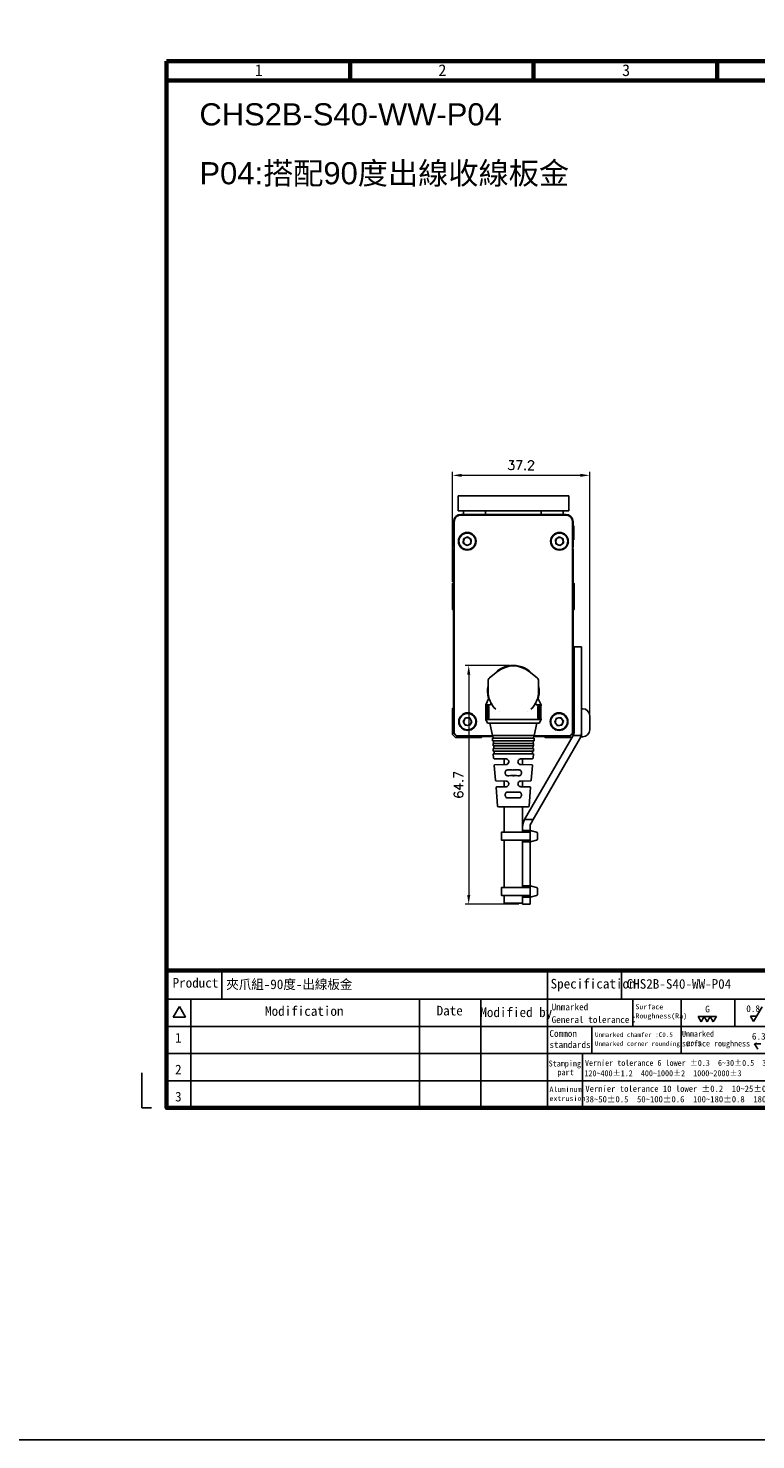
# Model space of a CAD drawing. Header units: inches. Extents: x 0 to 5766, y -2164 to 1330.
# Tile 87 of 217: x 5265 to 5462, y -1154 to -771. Entities that reach past the tile are written whole.
import ezdxf
from ezdxf.enums import TextEntityAlignment as Align

# ---------------------------------------------------------------- set-up
doc = ezdxf.new("R2010")
doc.units = ezdxf.units.IN
doc.header["$MEASUREMENT"] = 0
doc.linetypes.add('SLD-實線', pattern=[0])
for name, color, linetype, lineweight in [('AM_0', 7, 'Continuous', 30), ('AM_5', 3, 'Continuous', 15), ('可見 (ISO)', 7, 'Continuous', 25)]:
    doc.layers.add(name, color=color, linetype=linetype, lineweight=lineweight)
doc.layers.add('BORDER', color=7, linetype='Continuous')
doc.layers.add('圖框', color=7, linetype='SLD-實線')
doc.styles.get("Standard").update_dxf_attribs({"font": 'arial.ttf'})
doc.styles.add('尺寸標註', font='romans.shx', dxfattribs={"bigfont": 'CHINESET.SHX'})
doc.styles.add('標題欄', font='txt')
doc.dimstyles.new('CNS1$0', dxfattribs={"dimtxt": 2.5, "dimasz": 2.5, "dimexe": 1, "dimexo": 1, "dimgap": 1.5, "dimtad": 1, "dimtoh": 1, "dimdec": 1, "dimdsep": 46, "dimtxsty": '尺寸標註', "dimcen": 0, "dimclrd": 2, "dimclre": 2, "dimclrt": 1, "dimadec": 0, "dimazin": 2, "dimtp": 0.1, "dimtm": 0.1, "dimtfac": 0.71, "dimtdec": 1, "dimtmove": 0, "dimatfit": 0, "dimfxl": 0, "dimlwd": 13, "dimlwe": 13, "dimarcsym": 0})

# ---------------------------------------------------------------- blocks, each defined once
blk = doc.blocks.new('A4-英文圖框-橫式')
at = {"layer": 'BORDER', "color": 123, "linetype": 'Continuous', "lineweight": 60, "ltscale": 25.4}
for p, q in [((2201.45, 183.5), (2201.45, 188.79)), ((2251.2, 183.5), (2251.2, 188.79)), ((2300.95, 183.5), (2300.95, 188.79)), ((2151.7, 183.5), (2549.79, 183.5)), ((2151.7, -57.78), (2549.79, -57.78))]:
    blk.add_line(p, q, dxfattribs=at)
at = {"layer": 'BORDER', "color": 60, "linetype": 'Continuous', "ltscale": 25.4}
for p, q in [((2166.7, -65.63), (2166.7, -57.78)), ((2255, -65.63), (2255, -57.78)), ((2275.1, -65.63), (2275.1, -57.78)), ((2151.7, -65.63), (2549.79, -65.63)), ((2155.17, -67.6), (2153.51, -70.48)), ((2155.17, -67.6), (2156.84, -70.48)), ((2158.28, -65.63), (2158.28, -95.06)), ((2220.31, -65.63), (2220.31, -95.06)), ((2236.88, -65.63), (2236.88, -95.06)), ((2255, -65.63), (2255, -95.06)), ((2278.15, -65.63), (2278.15, -72.99)), ((2291.22, -65.63), (2291.22, -80.35)), ((2305.82, -65.63), (2305.82, -72.99)), ((2153.51, -70.48), (2156.84, -70.48)), ((2151.7, -72.99), (2364.21, -72.99)), ((2266.98, -72.99), (2266.98, -80.35)), ((2151.7, -80.35), (2364.21, -80.35)), ((2264.44, -80.35), (2264.44, -87.7)), ((2151.7, -87.7), (2364.21, -87.7)), ((2264.44, -87.7), (2264.44, -95.06))]:
    blk.add_line(p, q, dxfattribs=at)
at = {"layer": 'BORDER', "color": 2, "linetype": 'Continuous', "ltscale": 25.4}
for p, q in [((2313.17, -67.68), (2310.88, -71.65)), ((2296.65, -71.76), (2295.82, -70.33)), ((2295.82, -70.33), (2297.47, -70.33)), ((2297.47, -70.33), (2296.65, -71.76)), ((2298.3, -71.76), (2297.47, -70.33)), ((2297.47, -70.33), (2299.12, -70.33)), ((2299.12, -70.33), (2298.3, -71.76)), ((2299.94, -71.76), (2299.12, -70.33)), ((2299.12, -70.33), (2300.77, -70.33)), ((2300.77, -70.33), (2299.94, -71.76)), ((2310.88, -71.65), (2310.05, -70.22)), ((2310.05, -70.22), (2311.7, -70.22)), ((2311.98, -79.13), (2311.16, -77.71)), ((2311.16, -77.71), (2312.8, -77.71))]:
    blk.add_line(p, q, dxfattribs=at)
at = {"layer": 'BORDER', "color": 123, "linetype": 'Continuous', "ltscale": 25.4}
for p, q in [((2145.01, -85.54), (2145.01, -95.06)), ((2145.01, -95.06), (2147.66, -95.06))]:
    blk.add_line(p, q, dxfattribs=at)
at = {"layer": 'BORDER', "color": 123, "linetype": 'Continuous', "lineweight": 60, "ltscale": 25.4}
blk.add_lwpolyline([(2151.7, 188.79), (2555.09, 188.79), (2555.09, -95.06), (2151.7, -95.06)], close=True, dxfattribs=at)
at = {"color": 60, "style": '標題欄'}
for s, p in [('1', (2175.64, 184.72)), ('2', (2225.41, 184.72)), ('3', (2275.22, 184.72))]:
    blk.add_text(s, height=3.18, dxfattribs=at).set_placement(p)
at = {"layer": '圖框', "style": '標題欄'}
for s, height, p in [('Product', 2.605, (2153.34, -59.85)), ('Specification', 2.6053, (2255.83, -60.09)), ('Modification', 2.6053, (2178.41, -67.5)), ('Date', 2.605, (2224.93, -67.39)), ('Modified by', 2.6053, (2236.78, -67.84)), ('Unmarked', 1.824, (2256.11, -66.79)), ('Surface', 1.377, (2278.84, -66.96)), ('G', 1.82, (2297.75, -67.35)), ('0.8', 1.824, (2308.88, -67.24)), ('General tolerance：', 1.8237, (2256.11, -70.24)), ('Roughness(Ra)', 1.377, (2278.84, -69.44)), ('1', 2.61, (2154.01, -74.74)), ('Common', 1.824, (2255.52, -73.98)), ('Unmarked chamfer :C0.5', 1.2273, (2267.87, -74.6)), ('Unmarked', 1.596, (2291.45, -74.18)), ('6.3', 1.824, (2310.42, -74.74)), ('standards', 1.824, (2255.52, -77.01)), ('Unmarked corner rounding: R0.5', 1.2273, (2267.85, -77.03)), ('surface roughness :', 1.5965, (2291.45, -76.81)), ('2', 2.61, (2154.01, -83.35)), ('Stamping', 1.614, (2255.3, -82.23)), ('Vernier tolerance 6 lower %%P0.3  6~30%%P0.5  30~120%%P0.8', 1.6062, (2265.15, -82.07)), (' part', 1.614, (2256.6, -84.6)), ('120~400%%P1.2  400~1000%%P2  1000~2000%%P3', 1.6062, (2265, -84.87)), ('3', 2.61, (2154.01, -90.71)), ('Aluminum', 1.39, (2255.52, -89.35)), ('extrusion', 1.39, (2255.52, -91.81)), ('Vernier tolerance 10 lower %%P0.2  10~25%%P0.25  25~38%%P0.3', 1.7169, (2265.25, -89.01)), ('38~50%%P0.5  50~100%%P0.6  100~180%%P0.8  180 up %%P1.0', 1.7169, (2265.25, -91.86))]:
    blk.add_text(s, height=height, dxfattribs=at).set_placement(p, align=Align.TOP_LEFT)
blk = doc.blocks.new('*D482')
at = {"layer": 'AM_5', "color": 2, "lineweight": 13}
for p, q in [((5379.81, -921.01), (5379.81, -891.13)), ((5417.01, -958.21), (5417.01, -891.13)), ((5414.51, -892.13), (5382.31, -892.13))]:
    blk.add_line(p, q, dxfattribs=at)
at = {"layer": 'AM_5', "color": 2}
for points in [[(5382.31, -891.71), (5382.31, -892.54), (5379.81, -892.13)], [(5414.51, -891.71), (5414.51, -892.54), (5417.01, -892.13)]]:
    blk.add_solid(points, dxfattribs=at)
at = {"layer": 'Defpoints', "color": 0}
for p in [(5379.81, -892.13), (5379.81, -922.01), (5417.01, -959.21)]:
    blk.add_point(p, dxfattribs=at)
at = {"layer": 'AM_5', "color": 1, "insert": (5398.41, -889.38), "char_height": 2.5, "attachment_point": 5, "style": '尺寸標註'}
blk.add_mtext('37.2', dxfattribs=at)
blk = doc.blocks.new('*D487')
at = {"layer": 'AM_5', "color": 2, "lineweight": 13}
for p, q in [((5395.31, -943.66), (5383.21, -943.66)), ((5384.21, -946.16), (5384.21, -1005.9)), ((5397.83, -1008.4), (5383.21, -1008.4))]:
    blk.add_line(p, q, dxfattribs=at)
at = {"layer": 'AM_5', "color": 2}
for points in [[(5383.79, -946.16), (5384.63, -946.16), (5384.21, -943.66)], [(5383.79, -1005.9), (5384.63, -1005.9), (5384.21, -1008.4)]]:
    blk.add_solid(points, dxfattribs=at)
at = {"layer": 'Defpoints', "color": 0}
for p in [(5396.31, -943.66), (5384.21, -1008.4), (5398.83, -1008.4)]:
    blk.add_point(p, dxfattribs=at)
at = {"layer": 'AM_5', "color": 1, "insert": (5381.46, -976.03), "char_height": 2.5, "attachment_point": 5, "rotation": 90, "style": '尺寸標註'}
blk.add_mtext('64.7', dxfattribs=at)

msp = doc.modelspace()

# ---------------------------------------------------------------- linework, layer by layer
for p, q in [((5400.831, -988.823), (5400.831, -991.113)), ((5402.59, -988.874), (5401.19, -988.529)), ((5402.615, -991.056), (5401.215, -991.401)), ((5402.831, -989.168), (5402.831, -990.768)), ((5400.831, -1003.823), (5400.831, -1006.113)), ((5402.59, -1003.874), (5401.19, -1003.529)), ((5402.615, -1006.056), (5401.215, -1006.401)), ((5402.831, -1004.168), (5402.831, -1005.768))]:
    msp.add_line(p, q)
at = {"color": 2}
msp.add_lwpolyline([(4763.887, 611.783), (5765.668, 611.783), (5765.668, -1153.638), (4763.887, -1153.638)], close=True, dxfattribs=at)
for points in [[(5400.831, -988.866), (5400.831, -991.07), (5393.101, -991.07), (5393.101, -988.866)], [(5400.831, -1003.866), (5400.831, -1006.07), (5393.101, -1006.07), (5393.101, -1003.866)]]:
    msp.add_lwpolyline(points, close=True)
for centre, start, end in [((5401.131, -988.823), 78.69007, 180), ((5401.131, -991.113), 180, 286.32064), ((5402.531, -989.168), 0, 78.69007), ((5402.531, -990.768), 286.32064, 0), ((5401.131, -1003.823), 78.69007, 180), ((5401.131, -1006.113), 180, 286.32064), ((5402.531, -1004.168), 0, 78.69007), ((5402.531, -1005.768), 286.32064, 0)]:
    msp.add_arc(centre, 0.3, start, end)
at = {"layer": '可見 (ISO)'}
for p, q in [((5382.313, -897.715), (5381.313, -897.715)), ((5381.313, -897.715), (5381.313, -901.715)), ((5382.313, -897.715), (5410.313, -897.715)), ((5411.313, -897.715), (5410.313, -897.715)), ((5411.313, -897.715), (5411.313, -901.715)), ((5382.313, -901.715), (5381.313, -901.715)), ((5410.513, -902.715), (5382.113, -902.715)), ((5382.313, -901.715), (5410.313, -901.715)), ((5382.813, -902.715), (5382.813, -901.715)), ((5388.763, -902.715), (5388.763, -901.715)), ((5403.863, -901.715), (5403.863, -902.715)), ((5409.813, -902.715), (5409.813, -901.715)), ((5411.313, -901.715), (5410.313, -901.715)), ((5379.913, -905.815), (5379.913, -909.615)), ((5380.113, -905.815), (5379.913, -905.815)), ((5380.113, -910.215), (5380.113, -904.715)), ((5380.3, -904.652), (5380.3, -962.228)), ((5412.326, -904.652), (5412.326, -962.228)), ((5412.513, -904.715), (5412.513, -910.215)), ((5412.513, -905.815), (5412.713, -905.815)), ((5412.713, -909.615), (5412.713, -905.815)), ((5380.113, -909.615), (5379.913, -909.615)), ((5380.113, -910.215), (5380.113, -911.715)), ((5382.837, -909.35), (5382.749, -910.528)), ((5383.725, -911.192), (5382.749, -910.528)), ((5383.9, -908.837), (5382.837, -909.35)), ((5384.789, -910.679), (5383.725, -911.192)), ((5383.9, -908.837), (5384.876, -909.502)), ((5384.789, -910.679), (5384.876, -909.502)), ((5407.741, -909.52), (5408.705, -908.839)), ((5407.741, -909.52), (5407.848, -910.696)), ((5407.848, -910.696), (5408.92, -911.191)), ((5409.777, -909.334), (5408.705, -908.839)), ((5409.885, -910.51), (5408.92, -911.191)), ((5409.777, -909.334), (5409.885, -910.51)), ((5411.513, -910.342), (5411.513, -910.343)), ((5412.513, -909.615), (5412.713, -909.615)), ((5412.513, -911.715), (5412.513, -910.215)), ((5380.3, -911.715), (5380.113, -911.715)), ((5380.3, -911.828), (5380.113, -912.015)), ((5380.113, -912.015), (5380.113, -921.165)), ((5412.513, -911.715), (5412.326, -911.715)), ((5412.513, -912.015), (5412.326, -911.828)), ((5412.513, -921.165), (5412.513, -912.015)), ((5380.113, -921.165), (5379.813, -921.465)), ((5379.813, -921.465), (5379.813, -928.465)), ((5412.813, -921.465), (5412.513, -921.165)), ((5412.813, -928.465), (5412.813, -921.465)), ((5379.813, -928.465), (5380.113, -928.765)), ((5380.113, -928.765), (5380.113, -955.093)), ((5412.513, -928.765), (5412.813, -928.465)), ((5412.513, -955.093), (5412.513, -928.765)), ((5412.813, -940.615), (5412.813, -938.615)), ((5414.813, -938.615), (5412.813, -938.615)), ((5412.813, -940.615), (5412.813, -961.643)), ((5414.813, -938.615), (5414.813, -940.615)), ((5414.813, -961.643), (5414.813, -940.615)), ((5392.044, -945.308), (5389.84, -947.065)), ((5400.582, -945.308), (5402.786, -947.065)), ((5389.463, -947.847), (5389.463, -950.665)), ((5403.163, -947.847), (5403.163, -950.665)), ((5389.553, -952.767), (5388.813, -954.365)), ((5403.073, -952.767), (5403.813, -954.365)), ((5380.113, -955.093), (5379.813, -955.393)), ((5379.813, -955.393), (5379.813, -962.393)), ((5388.813, -954.365), (5389.951, -954.365)), ((5388.813, -954.565), (5388.813, -954.365)), ((5388.83, -955.065), (5388.83, -957.665)), ((5389.242, -957.665), (5389.242, -955.065)), ((5389.561, -955.065), (5389.561, -957.665)), ((5389.68, -955.065), (5389.68, -957.665)), ((5390.548, -954.365), (5390.548, -954.365)), ((5392.518, -956.26), (5392.518, -956.259)), ((5400.108, -956.26), (5400.107, -956.26)), ((5402.078, -954.365), (5402.078, -954.365)), ((5402.675, -954.365), (5403.813, -954.365)), ((5402.946, -957.665), (5402.946, -955.065)), ((5403.065, -955.065), (5403.065, -957.665)), ((5403.384, -955.065), (5403.384, -957.665)), ((5403.796, -957.665), (5403.796, -955.065)), ((5403.813, -954.565), (5403.813, -954.365)), ((5412.813, -955.393), (5412.513, -955.093)), ((5415.113, -955.415), (5414.813, -955.415)), ((5382.733, -958.867), (5383.365, -957.869)), ((5382.733, -958.867), (5383.281, -959.912)), ((5383.281, -959.912), (5384.461, -959.961)), ((5384.545, -957.917), (5383.365, -957.869)), ((5385.093, -958.963), (5384.461, -959.961)), ((5384.545, -957.917), (5385.093, -958.963)), ((5388.813, -958.365), (5388.813, -958.165)), ((5403.813, -958.365), (5388.813, -958.365)), ((5389.313, -959.365), (5388.813, -958.365)), ((5403.313, -959.365), (5389.313, -959.365)), ((5390.688, -962.705), (5389.938, -959.365)), ((5401.938, -962.705), (5402.688, -959.365)), ((5403.313, -959.365), (5403.813, -958.365)), ((5403.813, -958.365), (5403.813, -958.165)), ((5407.991, -957.98), (5407.543, -959.073)), ((5408.264, -960.007), (5407.543, -959.073)), ((5407.991, -957.98), (5409.161, -957.823)), ((5408.264, -960.007), (5409.435, -959.849)), ((5409.161, -957.823), (5409.883, -958.757)), ((5409.435, -959.849), (5409.883, -958.757)), ((5417.013, -957.315), (5417.013, -961.115)), ((5379.813, -962.393), (5380.635, -963.215)), ((5380.635, -963.215), (5387.635, -963.215)), ((5387.635, -963.215), (5387.935, -962.915)), ((5387.935, -962.915), (5390.803, -962.915)), ((5401.938, -962.705), (5390.688, -962.705)), ((5401.938, -963.405), (5390.688, -963.405)), ((5390.688, -963.405), (5390.688, -964.105)), ((5401.938, -964.105), (5390.688, -964.105)), ((5390.837, -963.405), (5390.788, -962.705)), ((5390.935, -964.805), (5390.886, -964.105)), ((5399.367, -985.468), (5412.545, -962.643)), ((5414.277, -963.643), (5401.676, -985.468)), ((5401.691, -964.805), (5401.74, -964.105)), ((5401.789, -963.405), (5401.838, -962.705)), ((5401.823, -962.915), (5404.691, -962.915)), ((5401.938, -963.405), (5401.938, -964.105)), ((5404.691, -962.915), (5404.991, -963.215)), ((5404.991, -963.215), (5411.991, -963.215)), ((5411.991, -963.215), (5412.521, -962.685)), ((5412.545, -962.643), (5414.686, -962.643)), ((5414.667, -962.715), (5414.813, -962.715)), ((5414.813, -961.643), (5414.813, -961.715)), ((5414.813, -961.715), (5414.813, -962.715)), ((5414.813, -962.715), (5414.813, -963.015)), ((5415.113, -963.015), (5414.813, -963.015)), ((5401.813, -964.805), (5390.813, -964.805)), ((5390.813, -964.805), (5390.813, -965.505)), ((5401.813, -965.505), (5390.813, -965.505)), ((5401.763, -966.205), (5390.863, -966.205)), ((5390.863, -966.205), (5390.863, -966.905)), ((5401.763, -966.905), (5390.863, -966.905)), ((5401.763, -967.605), (5390.863, -967.605)), ((5390.962, -968.791), (5390.863, -967.605)), ((5391.033, -966.205), (5390.984, -965.505)), ((5391.131, -967.605), (5391.082, -966.905)), ((5401.495, -967.605), (5401.544, -966.905)), ((5401.593, -966.205), (5401.642, -965.505)), ((5401.664, -968.791), (5401.763, -967.605)), ((5401.763, -966.205), (5401.763, -966.905)), ((5401.813, -964.805), (5401.813, -965.505)), ((5391.461, -974.798), (5391.13, -970.811)), ((5391.158, -968.975), (5394.323, -969.019)), ((5394.323, -970.553), (5391.326, -970.594)), ((5393.813, -969.012), (5393.813, -970.56)), ((5395.063, -969.769), (5395.063, -969.803)), ((5396.313, -971.82), (5396.313, -972.004)), ((5396.313, -972.004), (5396.313, -972.025)), ((5397.563, -969.803), (5397.563, -969.769)), ((5398.302, -969.019), (5401.468, -968.975)), ((5401.3, -970.594), (5398.302, -970.553)), ((5398.813, -969.012), (5398.813, -970.56)), ((5401.164, -974.798), (5401.496, -970.811)), ((5391.658, -974.982), (5394.323, -975.019)), ((5393.813, -975.012), (5393.813, -976.56)), ((5394.131, -972.83), (5394.131, -972.749)), ((5395.063, -975.769), (5395.063, -975.803)), ((5396.313, -973.566), (5396.313, -973.547)), ((5397.563, -975.803), (5397.563, -975.769)), ((5398.302, -975.019), (5400.968, -974.982)), ((5398.495, -972.823), (5398.495, -972.749)), ((5398.813, -975.012), (5398.813, -976.56)), ((5392.04, -981.751), (5391.628, -976.804)), ((5394.323, -976.553), (5391.825, -976.587)), ((5394.131, -978.823), (5394.131, -978.749)), ((5396.313, -977.825), (5396.313, -978.008)), ((5396.313, -978.008), (5396.313, -978.025)), ((5396.313, -979.562), (5396.313, -979.547)), ((5396.313, -979.778), (5396.313, -979.562)), ((5400.801, -976.587), (5398.302, -976.553)), ((5398.495, -978.823), (5398.495, -978.749)), ((5400.586, -981.751), (5400.997, -976.804)), ((5400.287, -982.026), (5392.339, -982.026)), ((5393.813, -982.026), (5393.813, -988.866)), ((5398.813, -982.026), (5398.813, -988.866)), ((5398.831, -988.168), (5398.831, -987.468)), ((5399.367, -985.468), (5401.676, -985.468)), ((5400.831, -987.468), (5400.831, -988.168)), ((5401.676, -985.468), (5401.099, -986.468)), ((5393.813, -991.07), (5393.813, -1003.866)), ((5398.813, -991.07), (5398.813, -1003.866)), ((5398.831, -988.468), (5398.831, -988.168)), ((5398.831, -988.468), (5400.831, -988.468)), ((5398.831, -988.468), (5398.831, -988.768)), ((5398.831, -988.866), (5398.831, -988.768)), ((5398.831, -991.168), (5398.831, -991.07)), ((5398.831, -991.168), (5398.831, -991.468)), ((5400.831, -988.168), (5400.831, -988.468)), ((5400.831, -988.768), (5400.831, -988.468)), ((5400.831, -988.768), (5400.831, -991.168)), ((5400.831, -991.168), (5400.831, -988.768)), ((5400.831, -991.468), (5400.831, -991.168)), ((5400.831, -991.468), (5398.831, -991.468)), ((5398.831, -991.768), (5398.831, -991.468)), ((5398.831, -1003.168), (5398.831, -991.768)), ((5400.831, -991.468), (5400.831, -991.768)), ((5400.831, -991.768), (5400.831, -1003.168)), ((5393.813, -1006.07), (5393.813, -1008.165)), ((5398.813, -1006.07), (5398.813, -1008.165)), ((5398.831, -1003.468), (5398.831, -1003.168)), ((5398.831, -1003.468), (5400.831, -1003.468)), ((5398.831, -1003.468), (5398.831, -1003.768)), ((5398.831, -1003.866), (5398.831, -1003.768)), ((5398.831, -1006.168), (5398.831, -1006.07)), ((5398.831, -1006.168), (5398.831, -1006.468)), ((5400.831, -1006.468), (5398.831, -1006.468)), ((5398.831, -1006.768), (5398.831, -1006.468)), ((5400.831, -1003.168), (5400.831, -1003.468)), ((5400.831, -1003.768), (5400.831, -1003.468)), ((5400.831, -1003.768), (5400.831, -1006.168)), ((5400.831, -1006.168), (5400.831, -1003.768)), ((5400.831, -1006.468), (5400.831, -1006.168)), ((5400.831, -1006.468), (5400.831, -1006.768)), ((5398.813, -1008.165), (5393.813, -1008.165)), ((5398.831, -1007.397), (5398.831, -1006.768)), ((5398.831, -1008.397), (5398.831, -1007.397)), ((5398.831, -1008.397), (5400.831, -1008.397)), ((5400.831, -1006.768), (5400.831, -1007.397)), ((5400.831, -1007.397), (5400.831, -1008.397))]:
    msp.add_line(p, q, dxfattribs=at)
for centre, radius in [((5383.813, -910.015), 2.4), ((5383.813, -910.015), 2.25), ((5408.813, -910.015), 2.4), ((5408.813, -910.015), 2.25), ((5383.913, -958.915), 2.4), ((5383.913, -958.915), 2.25), ((5408.713, -958.915), 2.4), ((5408.713, -958.915), 2.25)]:
    msp.add_circle(centre, radius, dxfattribs=at)
for centre, radius, start, end in [((5382.113, -904.715), 2, 90, 180), ((5410.513, -904.715), 2, 0, 90), ((5383.813, -910.015), 1.022, 175.74811, 235.74811), ((5383.813, -910.015), 1.022, 115.74811, 175.74811), ((5383.813, -910.015), 1.022, 235.74811, 295.74811), ((5383.813, -910.015), 1.022, 55.74811, 115.74811), ((5383.813, -910.015), 1.022, 295.74811, 355.74811), ((5383.813, -910.015), 1.022, 355.74811, 55.74811), ((5408.813, -910.015), 1.022, 125.22745, 185.22745), ((5408.813, -910.015), 1.022, 185.22745, 245.22745), ((5408.813, -910.015), 1.022, 65.22745, 125.22745), ((5408.813, -910.015), 1.022, 245.22745, 305.22745), ((5408.813, -910.015), 1.023, 5.22745, 65.22745), ((5408.813, -910.015), 1.022, 305.22745, 5.22745), ((5383.813, -914.215), 2.25, 60.31062, 60.31124), ((5408.813, -914.215), 2.5, 123.05714, 123.05786), ((5408.813, -914.215), 2.25, 60.6663, 60.66673), ((5396.313, -950.665), 7, 39.56242, 140.43758), ((5396.313, -950.665), 6.85, 51.44505, 128.55495), ((5390.463, -947.847), 1, 128.55495, 180), ((5402.163, -947.847), 1, 0, 51.44505), ((5396.313, -950.665), 7, 168.11736, 196.44361), ((5396.313, -950.665), 6.85, 180, 225.75438), ((5396.313, -950.665), 6.85, 314.24562, 0), ((5396.313, -950.665), 7, 343.55747, 11.88264), ((5415.113, -957.315), 1.9, 0, 90), ((5383.913, -958.915), 1.022, 147.65292, 207.65292), ((5383.913, -958.915), 1.022, 207.65292, 267.65292), ((5383.913, -958.915), 1.022, 87.65292, 147.65292), ((5383.913, -958.915), 1.022, 267.65292, 327.65292), ((5383.913, -958.915), 1.022, 27.65292, 87.65292), ((5383.913, -958.915), 1.022, 327.65292, 27.65292), ((5408.713, -958.915), 1.022, 157.67894, 217.67894), ((5408.713, -958.915), 1.022, 97.67894, 157.67894), ((5408.713, -958.915), 1.022, 217.67894, 277.67894), ((5408.713, -958.915), 1.022, 37.67894, 97.67894), ((5408.713, -958.915), 1.022, 277.67894, 337.67894), ((5408.713, -958.915), 1.022, 337.67894, 37.67894), ((5410.813, -961.643), 2, 330, 0), ((5410.813, -961.643), 4, 330, 345.52249), ((5410.813, -961.643), 4, 345.52249, 0), ((5415.113, -961.115), 1.9, 270, 0), ((5392.339, -981.726), 0.3, 184.7568, 270), ((5400.287, -981.726), 0.3, 270, 355.2432), ((5402.831, -987.468), 4, 150, 180), ((5402.831, -987.468), 2, 150, 180)]:
    msp.add_arc(centre, radius, start, end, dxfattribs=at)
for centre, major_axis, ratio, start_param, end_param in [((5382.046, -903.398), (-0.001, 0.5), 0.1567782, 6.2655135, 6.2831853), ((5410.58, -903.398), (0.001, 0.5), 0.1567782, 0, 0.0176718), ((5380.8, -962.728), (-0.5, 0.5), 0.0174471, 0.0174613, 0.9590289), ((5394.431, -961.545), (-79.219, 0.029), 0.015218, 1.3978721, 1.5248354), ((5398.195, -961.545), (-79.219, -0.029), 0.015218, 1.6167573, 1.7437205), ((5411.827, -962.23), (-0.496, 0.493), 0.0865197, 4.1686678, 4.6287166), ((5411.826, -962.728), (-0.5, -0.5), 0.0174471, 2.1825637, 3.1241314), ((5396.313, -972.047), (2.5, -0.035), 0.0087257, 1.5707818, 2.2327913), ((5396.313, -972.047), (2.5, 0.035), 0.0087257, 0.9088014, 1.5708108), ((5396.313, -973.525), (-2.5, -0.044), 0.0087242, 0.9086288, 1.570644), ((5396.313, -973.525), (-2.5, 0.035), 0.0087257, 1.5707818, 2.2327913), ((5396.313, -978.047), (2.5, -0.035), 0.0087257, 1.5707818, 2.2327913), ((5396.313, -979.525), (-2.5, -0.035), 0.0087257, 0.9088014, 1.5708108), ((5396.313, -978.047), (2.5, 0.035), 0.0087257, 0.9088014, 1.5708108), ((5396.313, -979.525), (-2.5, 0.035), 0.0087257, 1.5707818, 2.2327913)]:
    msp.add_ellipse(centre, major_axis=major_axis, ratio=ratio, start_param=start_param, end_param=end_param, dxfattribs=at)
for points, knots in [([(5380.3, -904.652), (5380.3, -904.466), (5380.33, -904.279), (5380.447, -903.923), (5380.537, -903.751), (5380.706, -903.525), (5380.768, -903.454), (5380.974, -903.256), (5381.136, -903.144), (5381.483, -902.982), (5381.672, -902.929), (5381.922, -902.902), (5381.983, -902.898), (5382.045, -902.898)], [0, 0, 0, 0, 0.05560877, 0.05560877, 0.11242471, 0.11242471, 0.14052381, 0.14052381, 0.19848519, 0.19848519, 0.25603109, 0.25603109, 0.27451464, 0.27451464, 0.27451464, 0.27451464]), ([(5382.046, -902.898), (5386.762, -902.885), (5391.538, -902.879), (5401.088, -902.879), (5405.863, -902.885), (5410.58, -902.898)], [2.98416435, 2.98416435, 2.98416435, 2.98416435, 3.14159265, 3.14159265, 3.29902096, 3.29902096, 3.29902096, 3.29902096]), ([(5410.581, -902.898), (5410.769, -902.899), (5410.959, -902.93), (5411.318, -903.052), (5411.49, -903.144), (5411.792, -903.377), (5411.925, -903.519), (5412.137, -903.836), (5412.217, -904.015), (5412.306, -904.346), (5412.326, -904.499), (5412.326, -904.652)], [0, 0, 0, 0, 0.0567172, 0.0567172, 0.1142388, 0.1142388, 0.17150957, 0.17150957, 0.22875669, 0.22875669, 0.27441519, 0.27441519, 0.27441519, 0.27441519]), ([(5389.553, -952.767), (5389.598, -952.669), (5389.628, -952.562), (5389.645, -952.402), (5389.647, -952.348), (5389.642, -952.267), (5389.64, -952.24), (5389.635, -952.203), (5389.633, -952.193), (5389.63, -952.175), (5389.629, -952.168), (5389.627, -952.159), (5389.627, -952.157), (5389.626, -952.153), (5389.626, -952.152), (5389.626, -952.15), (5389.625, -952.149), (5389.625, -952.147), (5389.625, -952.146), (5389.624, -952.143), (5389.624, -952.143), (5389.624, -952.142), (5389.624, -952.142), (5389.624, -952.141)], [0, 0, 0, 0, 0.032385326, 0.032385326, 0.048482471, 0.048482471, 0.05661557, 0.05661557, 0.059663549, 0.059663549, 0.061951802, 0.061951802, 0.062566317, 0.062566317, 0.062967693, 0.062967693, 0.063371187, 0.063371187, 0.063774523, 0.063774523, 0.065416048, 0.065416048, 0.066410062, 0.066410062, 0.066410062, 0.066410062]), ([(5389.623, -952.14), (5389.623, -952.14), (5389.624, -952.14), (5389.625, -952.145), (5389.626, -952.153), (5389.629, -952.166)], [0.074695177, 0.074695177, 0.074695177, 0.074695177, 0.086204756, 0.086204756, 0.126105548, 0.126105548, 0.126105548, 0.126105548]), ([(5403.002, -952.141), (5403.002, -952.141), (5403.002, -952.141), (5403.002, -952.141), (5403.002, -952.141), (5403.002, -952.14), (5403.002, -952.14), (5403.002, -952.139), (5403.002, -952.139), (5403.003, -952.137), (5403.003, -952.136), (5403.003, -952.135), (5403.003, -952.135), (5403.003, -952.135), (5403.003, -952.134), (5403.003, -952.136), (5403.003, -952.136), (5403.003, -952.137), (5403.003, -952.137), (5403.003, -952.138), (5403.003, -952.138), (5403.002, -952.139), (5403.002, -952.139), (5403.002, -952.141), (5403.002, -952.143), (5403, -952.151), (5402.999, -952.157), (5402.996, -952.174), (5402.994, -952.184), (5402.989, -952.215), (5402.987, -952.236), (5402.981, -952.297), (5402.98, -952.338), (5402.985, -952.512), (5403.017, -952.647), (5403.073, -952.767)], [0, 0, 0, 0, 0.000292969, 0.000292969, 0.001269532, 0.001269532, 0.00322266, 0.00322266, 0.007128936, 0.007128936, 0.014941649, 0.014941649, 0.025539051, 0.025539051, 0.030589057, 0.030589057, 0.031581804, 0.031581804, 0.031829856, 0.031829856, 0.031952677, 0.031952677, 0.032075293, 0.032075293, 0.032567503, 0.032567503, 0.034521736, 0.034521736, 0.037656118, 0.037656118, 0.043904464, 0.043904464, 0.056226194, 0.056226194, 0.096055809, 0.096055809, 0.096055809, 0.096055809]), ([(5388.813, -954.565), (5388.813, -954.565), (5388.814, -954.577), (5388.817, -954.628), (5388.819, -954.667), (5388.823, -954.756), (5388.826, -954.812), (5388.829, -954.935), (5388.83, -955.002), (5388.83, -955.065)], [0.226083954, 0.226083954, 0.226083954, 0.226083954, 0.244924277, 0.244924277, 0.2637646, 0.2637646, 0.282604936, 0.282604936, 0.301445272, 0.301445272, 0.301445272, 0.301445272]), ([(5389.242, -955.065), (5389.242, -955.002), (5389.246, -954.936), (5389.264, -954.815), (5389.278, -954.76), (5389.311, -954.669), (5389.333, -954.629), (5389.384, -954.577), (5389.412, -954.565), (5389.467, -954.565), (5389.498, -954.578), (5389.557, -954.631), (5389.585, -954.671), (5389.629, -954.761), (5389.647, -954.816), (5389.673, -954.936), (5389.68, -955.002), (5389.68, -955.065)], [0.15772076, 0.15772076, 0.15772076, 0.15772076, 0.17645465, 0.17645465, 0.19518854, 0.19518854, 0.21559516, 0.21559516, 0.23600179, 0.23600179, 0.25692467, 0.25692467, 0.27784756, 0.27784756, 0.29664454, 0.29664454, 0.31544152, 0.31544152, 0.31544152, 0.31544152]), ([(5389.611, -954.726), (5389.596, -954.768), (5389.583, -954.819), (5389.565, -954.936), (5389.561, -955.002), (5389.561, -955.065)], [0.12226327, 0.12226327, 0.12226327, 0.12226327, 0.139703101, 0.139703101, 0.158427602, 0.158427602, 0.158427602, 0.158427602]), ([(5390.148, -954.245), (5390.137, -954.268), (5390.123, -954.288), (5390.092, -954.321), (5390.074, -954.333), (5390.021, -954.359), (5389.985, -954.365), (5389.951, -954.365)], [0.000001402, 0.000001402, 0.000001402, 0.000001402, 0.00932853, 0.00932853, 0.019592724, 0.019592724, 0.03886697, 0.03886697, 0.03886697, 0.03886697]), ([(5390.148, -954.245), (5390.195, -954.149), (5390.221, -954.052), (5390.228, -953.878), (5390.215, -953.801), (5390.182, -953.721), (5390.178, -953.711), (5390.173, -953.701)], [0.000001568, 0.000001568, 0.000001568, 0.000001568, 0.037733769, 0.037733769, 0.070683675, 0.070683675, 0.075426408, 0.075426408, 0.075426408, 0.075426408]), ([(5402.477, -954.245), (5402.431, -954.149), (5402.405, -954.052), (5402.397, -953.878), (5402.411, -953.801), (5402.444, -953.721), (5402.448, -953.711), (5402.453, -953.701)], [-0.070670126, -0.070670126, -0.070670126, -0.070670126, -0.032952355, -0.032952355, 0, 0, 0.004719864, 0.004719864, 0.004719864, 0.004719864]), ([(5402.675, -954.365), (5402.641, -954.365), (5402.604, -954.359), (5402.552, -954.333), (5402.534, -954.321), (5402.502, -954.288), (5402.489, -954.268), (5402.477, -954.245)], [0.000003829, 0.000003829, 0.000003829, 0.000003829, 0.019270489, 0.019270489, 0.029540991, 0.029540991, 0.038873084, 0.038873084, 0.038873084, 0.038873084]), ([(5402.946, -955.065), (5402.946, -955.002), (5402.953, -954.936), (5402.978, -954.816), (5402.997, -954.761), (5403.041, -954.671), (5403.069, -954.631), (5403.128, -954.578), (5403.159, -954.565), (5403.214, -954.565), (5403.242, -954.577), (5403.293, -954.629), (5403.315, -954.669), (5403.348, -954.76), (5403.362, -954.815), (5403.38, -954.936), (5403.384, -955.002), (5403.384, -955.065)], [0.15772076, 0.15772076, 0.15772076, 0.15772076, 0.17651774, 0.17651774, 0.19531472, 0.19531472, 0.2162376, 0.2162376, 0.23716049, 0.23716049, 0.25756711, 0.25756711, 0.27797373, 0.27797373, 0.29670763, 0.29670763, 0.31544152, 0.31544152, 0.31544152, 0.31544152]), ([(5403.065, -955.065), (5403.065, -955.002), (5403.06, -954.936), (5403.042, -954.819), (5403.029, -954.768), (5403.014, -954.726)], [0, 0, 0, 0, 0.018724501, 0.018724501, 0.036164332, 0.036164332, 0.036164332, 0.036164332]), ([(5403.796, -955.065), (5403.796, -955.002), (5403.797, -954.935), (5403.8, -954.812), (5403.802, -954.756), (5403.807, -954.667), (5403.809, -954.628), (5403.812, -954.577), (5403.813, -954.565), (5403.813, -954.565)], [0.150722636, 0.150722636, 0.150722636, 0.150722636, 0.169562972, 0.169562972, 0.188403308, 0.188403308, 0.207243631, 0.207243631, 0.226083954, 0.226083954, 0.226083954, 0.226083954]), ([(5388.83, -957.665), (5388.83, -957.728), (5388.829, -957.795), (5388.826, -957.918), (5388.823, -957.974), (5388.819, -958.063), (5388.817, -958.101), (5388.814, -958.152), (5388.813, -958.165), (5388.813, -958.165)], [0, 0, 0, 0, 0.018840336, 0.018840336, 0.037680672, 0.037680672, 0.056520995, 0.056520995, 0.075361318, 0.075361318, 0.075361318, 0.075361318]), ([(5389.68, -957.665), (5389.68, -957.729), (5389.673, -957.797), (5389.646, -957.92), (5389.626, -957.975), (5389.582, -958.064), (5389.554, -958.102), (5389.496, -958.153), (5389.466, -958.165), (5389.412, -958.165), (5389.385, -958.153), (5389.335, -958.103), (5389.313, -958.064), (5389.279, -957.975), (5389.265, -957.919), (5389.246, -957.796), (5389.242, -957.729), (5389.242, -957.665)], [0, 0, 0, 0, 0.01933817, 0.01933817, 0.03867634, 0.03867634, 0.05906106, 0.05906106, 0.07944578, 0.07944578, 0.0994875, 0.0994875, 0.11952922, 0.11952922, 0.13862872, 0.13862872, 0.15772823, 0.15772823, 0.15772823, 0.15772823]), ([(5389.561, -957.665), (5389.561, -957.729), (5389.566, -957.796), (5389.584, -957.913), (5389.597, -957.963), (5389.611, -958.004)], [0.158427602, 0.158427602, 0.158427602, 0.158427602, 0.177552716, 0.177552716, 0.194605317, 0.194605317, 0.194605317, 0.194605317]), ([(5403.384, -957.665), (5403.384, -957.729), (5403.379, -957.796), (5403.361, -957.919), (5403.347, -957.975), (5403.313, -958.064), (5403.291, -958.103), (5403.241, -958.153), (5403.213, -958.165), (5403.16, -958.165), (5403.129, -958.153), (5403.072, -958.102), (5403.044, -958.064), (5403, -957.975), (5402.98, -957.92), (5402.953, -957.797), (5402.946, -957.729), (5402.946, -957.665)], [0, 0, 0, 0, 0.01909951, 0.01909951, 0.03819901, 0.03819901, 0.05824073, 0.05824073, 0.07828245, 0.07828245, 0.09866717, 0.09866717, 0.11905189, 0.11905189, 0.13839006, 0.13839006, 0.15772823, 0.15772823, 0.15772823, 0.15772823]), ([(5403.014, -958.004), (5403.029, -957.963), (5403.042, -957.913), (5403.06, -957.796), (5403.065, -957.729), (5403.065, -957.665)], [0.280686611, 0.280686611, 0.280686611, 0.280686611, 0.297739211, 0.297739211, 0.316864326, 0.316864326, 0.316864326, 0.316864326]), ([(5403.813, -958.165), (5403.813, -958.165), (5403.812, -958.152), (5403.809, -958.101), (5403.807, -958.063), (5403.802, -957.974), (5403.8, -957.918), (5403.797, -957.795), (5403.796, -957.728), (5403.796, -957.665)], [0.075361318, 0.075361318, 0.075361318, 0.075361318, 0.094201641, 0.094201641, 0.113041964, 0.113041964, 0.1318823, 0.1318823, 0.150722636, 0.150722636, 0.150722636, 0.150722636]), ([(5380.506, -962.448), (5380.537, -962.413), (5380.57, -962.377), (5380.631, -962.313), (5380.658, -962.286), (5380.695, -962.248), (5380.705, -962.238), (5380.715, -962.228)], [-0.027499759, -0.027499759, -0.027499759, -0.027499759, -0.011844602, -0.011844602, 0, 0, 0.004224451, 0.004224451, 0.004224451, 0.004224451]), ([(5380.8, -962.728), (5380.8, -962.728), (5380.797, -962.727), (5380.789, -962.72), (5380.782, -962.714), (5380.757, -962.692), (5380.733, -962.669), (5380.678, -962.616), (5380.647, -962.587), (5380.58, -962.521), (5380.543, -962.485), (5380.506, -962.448)], [0.000000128, 0.000000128, 0.000000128, 0.000000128, 0.007556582, 0.007556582, 0.015513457, 0.015513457, 0.031525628, 0.031525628, 0.046511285, 0.046511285, 0.062696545, 0.062696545, 0.062696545, 0.062696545]), ([(5412.12, -962.448), (5412.083, -962.485), (5412.046, -962.522), (5411.978, -962.587), (5411.948, -962.617), (5411.893, -962.669), (5411.869, -962.692), (5411.844, -962.715), (5411.837, -962.72), (5411.829, -962.727), (5411.826, -962.728), (5411.826, -962.728)], [0.000001, 0.000001, 0.000001, 0.000001, 0.016280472, 0.016280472, 0.031352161, 0.031352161, 0.047441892, 0.047441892, 0.055430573, 0.055430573, 0.063017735, 0.063017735, 0.063017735, 0.063017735]), ([(5391.158, -968.975), (5391.151, -968.975), (5391.144, -968.974), (5391.129, -968.972), (5391.122, -968.971), (5391.102, -968.966), (5391.088, -968.962), (5391.052, -968.944), (5391.03, -968.928), (5390.994, -968.888), (5390.98, -968.865), (5390.966, -968.824), (5390.963, -968.808), (5390.962, -968.791)], [0, 0, 0, 0, 0.002187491, 0.002187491, 0.004348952, 0.004348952, 0.008496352, 0.008496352, 0.016462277, 0.016462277, 0.024428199, 0.024428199, 0.029346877, 0.029346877, 0.029346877, 0.029346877]), ([(5391.13, -970.811), (5391.128, -970.79), (5391.13, -970.768), (5391.14, -970.726), (5391.149, -970.706), (5391.172, -970.669), (5391.187, -970.652), (5391.22, -970.625), (5391.24, -970.614), (5391.27, -970.603), (5391.281, -970.6), (5391.303, -970.596), (5391.315, -970.595), (5391.326, -970.594)], [0, 0, 0, 0, 0.006414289, 0.006414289, 0.012918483, 0.012918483, 0.019419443, 0.019419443, 0.02592052, 0.02592052, 0.029248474, 0.029248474, 0.032674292, 0.032674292, 0.032674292, 0.032674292]), ([(5394.776, -972.008), (5394.642, -972.007), (5394.498, -972.033), (5394.345, -972.132), (5394.289, -972.188), (5394.213, -972.309), (5394.181, -972.387), (5394.14, -972.562), (5394.131, -972.658), (5394.131, -972.749)], [0.44729914, 0.44729914, 0.44729914, 0.44729914, 0.49805114, 0.49805114, 0.52499224, 0.52499224, 0.55231364, 0.55231364, 0.57963504, 0.57963504, 0.57963504, 0.57963504]), ([(5394.323, -969.019), (5394.415, -969.02), (5394.51, -969.039), (5394.598, -969.075), (5394.686, -969.111), (5394.77, -969.166), (5394.839, -969.235), (5394.909, -969.303), (5394.966, -969.387), (5395.005, -969.479), (5395.043, -969.57), (5395.063, -969.67), (5395.063, -969.769)], [0, 0, 0, 0, 0.25, 0.25, 0.25, 0.5, 0.5, 0.5, 0.75, 0.75, 0.75, 1, 1, 1, 1]), ([(5395.063, -969.803), (5395.063, -970.007), (5394.978, -970.202), (5394.697, -970.476), (5394.509, -970.55), (5394.323, -970.553)], [0, 0, 0, 0, 0.5, 0.5, 1, 1, 1, 1]), ([(5397.563, -969.769), (5397.563, -969.669), (5397.583, -969.569), (5397.621, -969.478), (5397.66, -969.387), (5397.717, -969.303), (5397.787, -969.234), (5397.857, -969.165), (5397.94, -969.111), (5398.029, -969.075), (5398.117, -969.038), (5398.211, -969.02), (5398.302, -969.019)], [0, 0, 0, 0, 0.25, 0.25, 0.25, 0.5, 0.5, 0.5, 0.75, 0.75, 0.75, 1, 1, 1, 1]), ([(5398.302, -970.553), (5398.21, -970.551), (5398.115, -970.532), (5398.028, -970.496), (5397.94, -970.46), (5397.857, -970.406), (5397.788, -970.338), (5397.718, -970.27), (5397.661, -970.187), (5397.622, -970.095), (5397.583, -970.003), (5397.563, -969.903), (5397.563, -969.803)], [0, 0, 0, 0, 0.25, 0.25, 0.25, 0.5, 0.5, 0.5, 0.75, 0.75, 0.75, 1, 1, 1, 1]), ([(5398.495, -972.749), (5398.495, -972.658), (5398.486, -972.562), (5398.444, -972.387), (5398.413, -972.309), (5398.336, -972.188), (5398.281, -972.132), (5398.127, -972.033), (5397.984, -972.007), (5397.85, -972.008)], [0, 0, 0, 0, 0.0273214, 0.0273214, 0.0546428, 0.0546428, 0.08158389, 0.08158389, 0.13233589, 0.13233589, 0.13233589, 0.13233589]), ([(5401.3, -970.594), (5401.312, -970.595), (5401.325, -970.596), (5401.363, -970.604), (5401.389, -970.615), (5401.432, -970.645), (5401.452, -970.665), (5401.48, -970.71), (5401.49, -970.736), (5401.497, -970.778), (5401.497, -970.795), (5401.496, -970.811)], [0, 0, 0, 0, 0.003801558, 0.003801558, 0.011767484, 0.011767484, 0.019733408, 0.019733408, 0.02769933, 0.02769933, 0.032618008, 0.032618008, 0.032618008, 0.032618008]), ([(5401.664, -968.791), (5401.662, -968.813), (5401.657, -968.834), (5401.64, -968.873), (5401.628, -968.892), (5401.599, -968.924), (5401.582, -968.938), (5401.544, -968.96), (5401.523, -968.967), (5401.491, -968.973), (5401.479, -968.974), (5401.468, -968.975)], [0, 0, 0, 0, 0.006422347, 0.006422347, 0.012926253, 0.012926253, 0.019427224, 0.019427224, 0.0259283, 0.0259283, 0.029357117, 0.029357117, 0.029357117, 0.029357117]), ([(5391.658, -974.982), (5391.651, -974.982), (5391.643, -974.981), (5391.629, -974.979), (5391.622, -974.978), (5391.601, -974.973), (5391.588, -974.969), (5391.552, -974.951), (5391.53, -974.935), (5391.494, -974.895), (5391.48, -974.871), (5391.466, -974.831), (5391.463, -974.815), (5391.461, -974.798)], [0, 0, 0, 0, 0.002187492, 0.002187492, 0.004348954, 0.004348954, 0.008496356, 0.008496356, 0.016462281, 0.016462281, 0.024428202, 0.024428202, 0.029346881, 0.029346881, 0.029346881, 0.029346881]), ([(5394.131, -972.83), (5394.131, -972.921), (5394.14, -973.017), (5394.181, -973.191), (5394.213, -973.269), (5394.289, -973.39), (5394.344, -973.446), (5394.498, -973.544), (5394.642, -973.57), (5394.776, -973.569)], [0.57965845, 0.57965845, 0.57965845, 0.57965845, 0.60690808, 0.60690808, 0.63415772, 0.63415772, 0.66112017, 0.66112017, 0.71191188, 0.71191188, 0.71191188, 0.71191188]), ([(5394.323, -975.019), (5394.414, -975.02), (5394.507, -975.038), (5394.595, -975.074), (5394.683, -975.11), (5394.767, -975.164), (5394.837, -975.233), (5394.907, -975.301), (5394.965, -975.385), (5395.004, -975.477), (5395.043, -975.569), (5395.063, -975.669), (5395.063, -975.769)], [0, 0, 0, 0, 0.25, 0.25, 0.25, 0.5, 0.5, 0.5, 0.75, 0.75, 0.75, 1, 1, 1, 1]), ([(5395.063, -975.803), (5395.063, -976.009), (5394.976, -976.204), (5394.694, -976.478), (5394.506, -976.55), (5394.323, -976.553)], [0, 0, 0, 0, 0.5, 0.5, 1, 1, 1, 1]), ([(5396.313, -973.783), (5396.313, -973.782), (5396.313, -973.77), (5396.313, -973.744), (5396.313, -973.734), (5396.313, -973.702), (5396.313, -973.682), (5396.313, -973.641), (5396.313, -973.622), (5396.313, -973.593), (5396.313, -973.583), (5396.313, -973.57), (5396.313, -973.566), (5396.313, -973.566)], [0, 0, 0, 0, 0.0002916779, 0.0002916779, 0.0004756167, 0.0004756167, 0.0008656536, 0.0008656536, 0.0013387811, 0.0013387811, 0.0017364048, 0.0017364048, 0.0021021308, 0.0021021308, 0.0021021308, 0.0021021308]), ([(5397.563, -975.769), (5397.563, -975.669), (5397.583, -975.568), (5397.622, -975.477), (5397.661, -975.385), (5397.719, -975.301), (5397.789, -975.232), (5397.86, -975.163), (5397.943, -975.11), (5398.031, -975.074), (5398.12, -975.038), (5398.212, -975.02), (5398.302, -975.019)], [0, 0, 0, 0, 0.25, 0.25, 0.25, 0.5, 0.5, 0.5, 0.75, 0.75, 0.75, 1, 1, 1, 1]), ([(5398.302, -976.553), (5398.211, -976.551), (5398.118, -976.533), (5398.03, -976.497), (5397.943, -976.462), (5397.86, -976.408), (5397.79, -976.341), (5397.72, -976.273), (5397.662, -976.189), (5397.623, -976.097), (5397.584, -976.005), (5397.563, -975.904), (5397.563, -975.803)], [0, 0, 0, 0, 0.25, 0.25, 0.25, 0.5, 0.5, 0.5, 0.75, 0.75, 0.75, 1, 1, 1, 1]), ([(5397.85, -973.563), (5397.984, -973.564), (5398.128, -973.538), (5398.282, -973.439), (5398.337, -973.383), (5398.413, -973.262), (5398.445, -973.184), (5398.486, -973.01), (5398.495, -972.913), (5398.495, -972.823)], [1.02693899, 1.02693899, 1.02693899, 1.02693899, 1.07774763, 1.07774763, 1.10472953, 1.10472953, 1.13199978, 1.13199978, 1.15927002, 1.15927002, 1.15927002, 1.15927002]), ([(5401.164, -974.798), (5401.163, -974.82), (5401.157, -974.841), (5401.14, -974.88), (5401.128, -974.899), (5401.099, -974.931), (5401.082, -974.945), (5401.044, -974.967), (5401.023, -974.974), (5400.991, -974.98), (5400.979, -974.981), (5400.968, -974.982)], [0, 0, 0, 0, 0.006422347, 0.006422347, 0.012926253, 0.012926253, 0.019427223, 0.019427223, 0.0259283, 0.0259283, 0.029357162, 0.029357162, 0.029357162, 0.029357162]), ([(5391.628, -976.804), (5391.627, -976.783), (5391.628, -976.761), (5391.639, -976.719), (5391.647, -976.699), (5391.67, -976.662), (5391.685, -976.645), (5391.719, -976.618), (5391.738, -976.607), (5391.769, -976.596), (5391.78, -976.593), (5391.802, -976.589), (5391.814, -976.588), (5391.825, -976.587)], [0, 0, 0, 0, 0.006414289, 0.006414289, 0.012918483, 0.012918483, 0.019419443, 0.019419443, 0.02592052, 0.02592052, 0.029248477, 0.029248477, 0.032674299, 0.032674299, 0.032674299, 0.032674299]), ([(5394.776, -978.008), (5394.642, -978.007), (5394.498, -978.033), (5394.345, -978.132), (5394.289, -978.188), (5394.213, -978.309), (5394.181, -978.387), (5394.14, -978.562), (5394.131, -978.658), (5394.131, -978.749)], [0.44729914, 0.44729914, 0.44729914, 0.44729914, 0.49805114, 0.49805114, 0.52499224, 0.52499224, 0.55231364, 0.55231364, 0.57963504, 0.57963504, 0.57963504, 0.57963504]), ([(5394.131, -978.823), (5394.131, -978.913), (5394.14, -979.01), (5394.181, -979.184), (5394.213, -979.262), (5394.289, -979.383), (5394.344, -979.439), (5394.498, -979.538), (5394.642, -979.564), (5394.776, -979.563)], [0.57963504, 0.57963504, 0.57963504, 0.57963504, 0.60690528, 0.60690528, 0.63417553, 0.63417553, 0.66115743, 0.66115743, 0.71196607, 0.71196607, 0.71196607, 0.71196607]), ([(5398.495, -978.749), (5398.495, -978.658), (5398.486, -978.562), (5398.444, -978.387), (5398.413, -978.309), (5398.336, -978.188), (5398.281, -978.132), (5398.127, -978.033), (5397.984, -978.007), (5397.85, -978.008)], [0, 0, 0, 0, 0.0273214, 0.0273214, 0.0546428, 0.0546428, 0.08158389, 0.08158389, 0.13233589, 0.13233589, 0.13233589, 0.13233589]), ([(5397.85, -979.563), (5397.984, -979.564), (5398.128, -979.538), (5398.282, -979.439), (5398.337, -979.383), (5398.413, -979.262), (5398.445, -979.184), (5398.486, -979.01), (5398.495, -978.913), (5398.495, -978.823)], [1.02693899, 1.02693899, 1.02693899, 1.02693899, 1.07774763, 1.07774763, 1.10472953, 1.10472953, 1.13199978, 1.13199978, 1.15927002, 1.15927002, 1.15927002, 1.15927002]), ([(5400.801, -976.587), (5400.813, -976.588), (5400.826, -976.589), (5400.865, -976.597), (5400.89, -976.608), (5400.934, -976.638), (5400.953, -976.658), (5400.981, -976.703), (5400.991, -976.729), (5400.998, -976.771), (5400.999, -976.788), (5400.997, -976.804)], [0, 0, 0, 0, 0.003801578, 0.003801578, 0.011767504, 0.011767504, 0.019733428, 0.019733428, 0.027699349, 0.027699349, 0.032618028, 0.032618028, 0.032618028, 0.032618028])]:
    msp.add_open_spline(points, degree=3, knots=knots, dxfattribs=at)
msp.add_open_spline([(5402.401, -953.958), (5402.401, -953.958), (5402.401, -953.958), (5402.401, -953.958)], degree=3, dxfattribs=at)

# ---------------------------------------------------------------- block references
msp.add_blockref('A4-英文圖框-橫式', (3150.581, -968.577))

# ---------------------------------------------------------------- texts
at = {"layer": 'AM_0'}
for s, p in [('CHS2B-S40-WW-P04', (5311.202, -797.239)), ('P04:搭配90度出線收線板金', (5311.202, -813.205))]:
    msp.add_text(s, height=6, dxfattribs=at).set_placement(p)
at = {"layer": '圖框', "style": '標題欄'}
msp.add_text('夾爪組-90度-出線板金', height=2.60526, dxfattribs=at).set_placement((5318.469, -1028.828), align=Align.TOP_LEFT)
at = {"layer": '圖框', "lineweight": 35, "style": '標題欄'}
msp.add_text('CHS2B-S40-WW-P04', height=2.60526, dxfattribs=at).set_placement((5427.035, -1028.724), align=Align.TOP_LEFT)

# ---------------------------------------------------------------- dimensions: what is measured, and where the dimension line sits
at = {"layer": 'AM_5'}
dim = msp.add_linear_dim(base=(5379.813, -892.126), p1=(5417.013, -959.215), p2=(5379.813, -922.015), dimstyle='CNS1$0', override={"dimpost": '', "dimfxl": 4, "dimarcsym": 1}, dxfattribs=at)
dim.commit()
dim.dimension.update_dxf_attribs({"geometry": '*D482', "text_midpoint": (5398.413, -889.376)})
dim = msp.add_linear_dim(base=(5384.209, -1008.397), p1=(5396.313, -943.665), p2=(5398.831, -1008.397), angle=90, dimstyle='CNS1$0', override={"dimpost": '', "dimfxl": 4, "dimarcsym": 1}, dxfattribs=at)
dim.commit()
dim.dimension.update_dxf_attribs({"geometry": '*D487', "text_midpoint": (5381.459, -976.031)})

doc.saveas('drawing.dxf')
